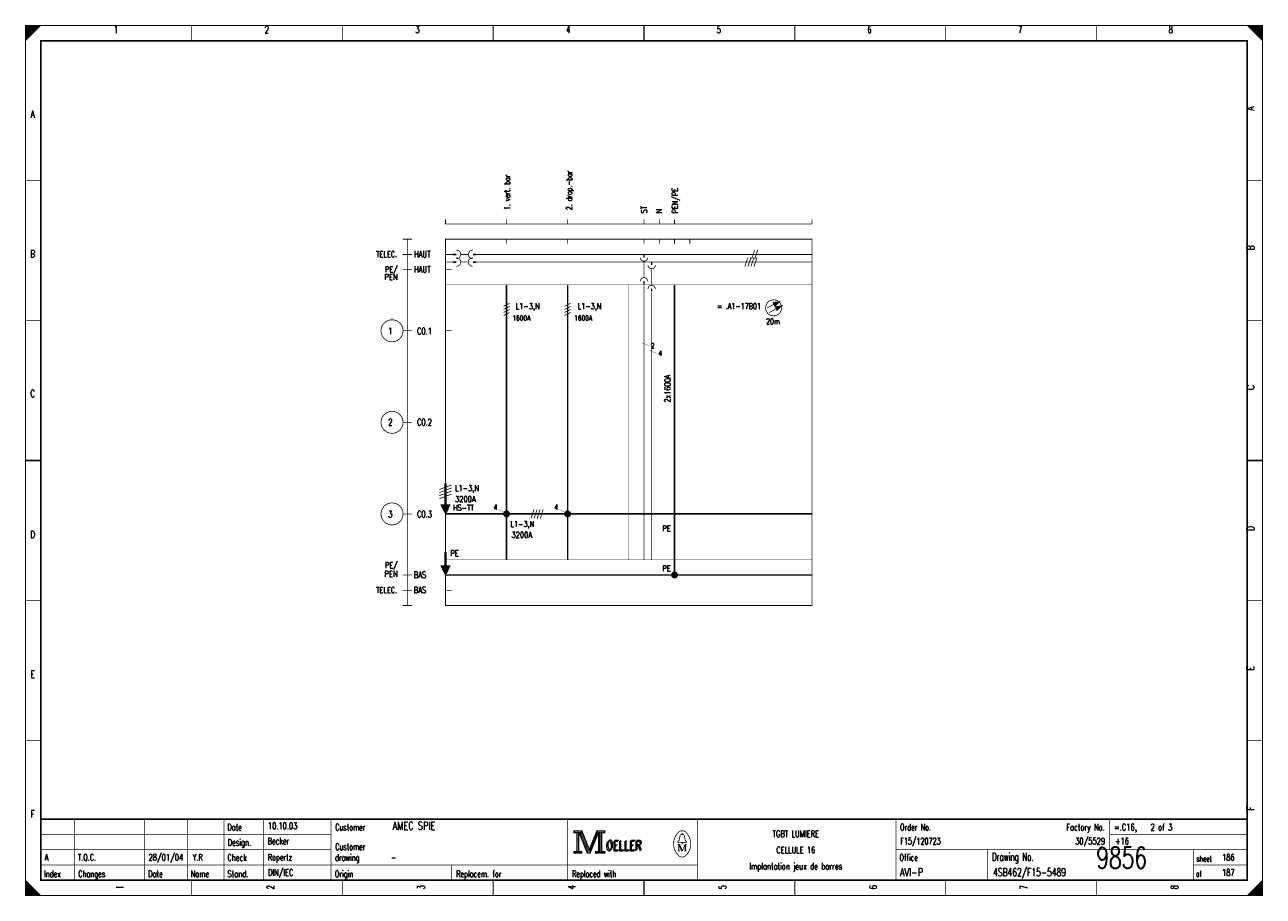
# Model space of a CAD drawing. Header units: centimetres. Extents: x 0 to 491, y -1040 to 69.
# Tile 95 of 181: x 300 to 341, y -720 to -691. Entities that reach past the tile are written whole.
import ezdxf
from ezdxf.enums import TextEntityAlignment as Align

# ---------------------------------------------------------------- set-up
doc = ezdxf.new("R2010")
doc.units = ezdxf.units.CM
doc.header["$MEASUREMENT"] = 0
doc.linetypes.add('GESTRICHELT', pattern=[3.75, 3, -0.75])
doc.linetypes.add('STRICH-PUNKT', pattern=[4.7, 3, -0.75, 0.2, -0.75])
doc.layers.get('0').update_dxf_attribs({"color": 9, "linetype": 'CONTINUOUS'})
doc.layers.add('1', color=7, linetype='CONTINUOUS')
doc.styles.get("Standard").update_dxf_attribs({"font": 'romans.shx', "bigfont": 'TXT.shx'})

msp = doc.modelspace()

# ---------------------------------------------------------------- linework, layer by layer
at = {"color": 0, "const_width": 0.025, "flags": 128}
for points in [[(300, -705.75), (300, -691.5), (340.5, -691.5), (340.5, -720), (300, -720), (300, -705.75)], [(300, -691.5), (300.5, -691.5), (300, -692), (300, -691.5)], [(300.025, -691.5), (300.025, -691.975), (300.05, -691.95), (300.05, -691.5), (300.075, -691.5), (300.075, -691.925), (300.1, -691.9), (300.1, -691.5), (300.125, -691.5), (300.125, -691.875), (300.15, -691.85), (300.15, -691.5), (300.175, -691.5), (300.175, -691.825), (300.2, -691.8)], [(300.2, -691.8), (300.2, -691.5), (300.225, -691.5), (300.225, -691.775), (300.25, -691.75), (300.25, -691.5), (300.275, -691.5), (300.275, -691.725), (300.3, -691.7), (300.3, -691.5), (300.325, -691.5), (300.325, -691.675), (300.35, -691.65), (300.35, -691.5), (300.375, -691.5)], [(300.375, -691.5), (300.375, -691.625), (300.4, -691.6), (300.4, -691.5), (300.425, -691.5), (300.425, -691.575), (300.45, -691.55), (300.45, -691.5), (300.475, -691.5), (300.475, -691.525)], [(340, -691.5), (340.5, -692), (340.475, -691.975), (340.475, -691.5), (340.45, -691.5), (340.45, -691.95), (340.425, -691.925), (340.425, -691.5), (340.4, -691.5), (340.4, -691.9), (340.375, -691.875), (340.375, -691.5), (340.35, -691.5), (340.35, -691.85), (340.325, -691.825)], [(340.15, -691.65), (340.15, -691.5), (340.125, -691.5), (340.125, -691.625), (340.1, -691.6), (340.1, -691.5), (340.075, -691.5), (340.075, -691.575), (340.05, -691.55), (340.05, -691.5), (340.025, -691.5), (340.025, -691.525)], [(340.325, -691.825), (340.325, -691.5), (340.3, -691.5), (340.3, -691.8), (340.275, -691.775), (340.275, -691.5), (340.25, -691.5), (340.25, -691.75), (340.225, -691.725), (340.225, -691.5), (340.2, -691.5), (340.2, -691.7), (340.175, -691.675), (340.175, -691.5), (340.15, -691.5)], [(317.95, -717.88), (317.95, -717.95), (318.05, -717.95), (318.05, -718.55), (317.95, -718.55), (317.95, -718.62), (318.22, -718.62), (318.22, -718.55), (318.12, -718.55), (318.12, -717.95), (318.22, -717.95), (318.22, -717.88), (317.95, -717.88)], [(318.07, -717.93), (318.07, -718.57), (318.1, -718.57), (318.1, -717.93)], [(318.12, -717.95), (318.39, -718.62), (318.49, -718.62), (318.76, -717.95)], [(318.18, -717.95), (318.42, -718.54), (318.46, -718.54)], [(318.22, -717.88), (318.46, -718.48), (318.7, -717.88)], [(318.22, -717.95), (318.44, -718.51), (318.47, -718.51)], [(318.46, -718.58), (318.49, -718.58), (318.74, -717.95)], [(318.46, -718.54), (318.48, -718.54), (318.72, -717.95)], [(318.76, -717.95), (318.76, -718.55), (318.66, -718.55), (318.66, -718.62), (318.71, -718.62)], [(318.7, -717.88), (318.7, -717.95), (318.8, -717.95), (318.8, -718.55), (318.7, -718.55), (318.7, -718.62), (318.97, -718.62), (318.97, -718.55), (318.87, -718.55), (318.87, -717.95), (318.97, -717.95), (318.97, -717.88), (318.7, -717.88)], [(318.78, -717.93), (318.78, -718.57), (318.83, -718.57), (318.83, -717.93), (318.85, -717.93), (318.85, -718.57)], [(321.48, -718.26), (321.35, -718.26), (321.35, -718.24), (321.4, -718.2), (321.43, -718.04)], [(321.48, -718.01), (321.48, -717.98), (321.52, -717.98), (321.52, -718.01)], [(321.52, -718.26), (321.65, -718.26), (321.65, -718.24), (321.6, -718.2), (321.57, -718.04)], [(321.39, -718.33), (321.39, -718.54), (321.35, -718.54)], [(321.39, -718.33), (321.48, -718.54), (321.51, -718.54)], [(300, -719.5), (300, -720), (300.5, -720), (300, -719.5), (300.025, -719.525), (300.025, -720), (300.05, -720), (300.05, -719.55), (300.075, -719.575), (300.075, -720), (300.1, -720), (300.1, -719.6), (300.125, -719.625), (300.125, -720), (300.15, -720)], [(300.15, -720), (300.15, -719.65), (300.175, -719.675), (300.175, -720), (300.2, -720), (300.2, -719.7), (300.225, -719.725), (300.225, -720), (300.25, -720), (300.25, -719.75), (300.275, -719.775), (300.275, -720), (300.3, -720), (300.3, -719.8), (300.325, -719.825)], [(340.3, -720), (340.3, -719.7), (340.275, -719.725), (340.275, -720), (340.25, -720), (340.25, -719.75), (340.225, -719.775), (340.225, -720), (340.2, -720), (340.2, -719.8), (340.175, -719.825), (340.175, -720), (340.15, -720), (340.15, -719.85), (340.125, -719.875)], [(340.475, -719.525), (340.475, -720), (340.45, -720), (340.45, -719.55), (340.425, -719.575), (340.425, -720), (340.4, -720), (340.4, -719.6), (340.375, -719.625), (340.375, -720), (340.35, -720), (340.35, -719.65), (340.325, -719.675), (340.325, -720), (340.3, -720)], [(300.325, -719.825), (300.325, -720), (300.35, -720), (300.35, -719.85), (300.375, -719.875), (300.375, -720), (300.4, -720), (300.4, -719.9), (300.425, -719.925), (300.425, -720), (300.45, -720), (300.45, -719.95), (300.475, -719.975)], [(340.125, -719.875), (340.125, -720), (340.1, -720), (340.1, -719.9), (340.075, -719.925), (340.075, -720), (340.05, -720), (340.05, -719.95), (340.025, -719.975), (340.025, -720)]]:
    msp.add_lwpolyline(points, dxfattribs=at)
at = {"color": 0, "flags": 128}
for points, const_width in [([(300, -691.5), (340.5, -691.5), (340.5, -720), (300, -720)], 0.025), ([(300.5, -692), (340, -692), (340, -719.5), (300.5, -719.5)], 0.05), ([(300.5, -692), (340, -692), (340, -719.5), (300.5, -719.5)], 0.025), ([(317.97, -717.9), (318.2, -717.9), (318.2, -717.93), (317.97, -717.93)], 0.025), ([(318.72, -717.9), (318.95, -717.9), (318.95, -717.93), (318.72, -717.93)], 0.025), ([(321.48, -718.26), (321.52, -718.26), (321.52, -718.29), (321.48, -718.29)], 0.025), ([(317.97, -718.57), (318.2, -718.57), (318.2, -718.6), (317.97, -718.6)], 0.025), ([(318.68, -718.57), (318.95, -718.57), (318.95, -718.6), (318.68, -718.6)], 0.025)]:
    msp.add_lwpolyline(points, close=True, dxfattribs=dict(at, const_width=const_width))
at = {"color": 0}
for points, const_width in [([(305.438, -691.5), (305.438, -692)], 0.025), ([(310.375, -691.5), (310.375, -692)], 0.025), ([(315.312, -691.5), (315.312, -692)], 0.025), ([(320.25, -692), (320.25, -691.5)], 0.05), ([(320.25, -691.5), (320.25, -692)], 0.025), ([(325.188, -691.5), (325.188, -692)], 0.025), ([(330.125, -691.5), (330.125, -692)], 0.025), ([(335.062, -691.5), (335.062, -692)], 0.025), ([(300, -696.583), (300.5, -696.583)], 0.025), ([(340.5, -696.583), (340, -696.583)], 0.025), ([(300, -701.167), (300.5, -701.167)], 0.025), ([(340.5, -701.167), (340, -701.167)], 0.025), ([(300.5, -705.75), (300, -705.75)], 0.05), ([(300, -705.75), (300.5, -705.75)], 0.025), ([(340, -705.75), (340.5, -705.75)], 0.05), ([(340.5, -705.75), (340, -705.75)], 0.025), ([(300, -710.333), (300.5, -710.333)], 0.025), ([(340.5, -710.333), (340, -710.333)], 0.025), ([(300, -714.917), (300.5, -714.917)], 0.025), ([(340.5, -714.917), (340, -714.917)], 0.025), ([(340, -717.5), (300.5, -717.5)], 0.05), ([(301.6, -719.5), (301.6, -717.5)], 0.025), ([(303.9, -719.5), (303.9, -717.5)], 0.025), ([(305.3, -719.5), (305.3, -717.5)], 0.025), ([(306.5, -717.5), (306.5, -719.5)], 0.025), ([(307.8, -717.5), (307.8, -719.5)], 0.025), ([(310, -717.5), (310, -719.5)], 0.025), ([(317.75, -717.5), (317.75, -719.5)], 0.025), ([(322, -717.5), (322, -719.5)], 0.025), ([(328.5, -717.5), (328.5, -719.5)], 0.025), ([(335.5, -717.5), (335.5, -718.5)], 0.025), ([(300.5, -718), (310, -718)], 0.025), ([(318.15, -717.95), (318.4, -718.58)], 0.025), ([(318.47, -718.51), (318.7, -717.94)], 0.025), ([(321.46, -718.01), (321.55, -718.01)], 0.025), ([(335.5, -718), (340, -718)], 0.025), ([(300.5, -718.5), (310, -718.5)], 0.025), ([(321.35, -718.33), (321.42, -718.33)], 0.025), ([(321.39, -718.54), (321.43, -718.54)], 0.025), ([(321.42, -718.33), (321.51, -718.54)], 0.025), ([(321.51, -718.54), (321.59, -718.33)], 0.025), ([(321.65, -718.54), (321.57, -718.54)], 0.025), ([(321.59, -718.54), (321.59, -718.33)], 0.025), ([(321.59, -718.33), (321.65, -718.33)], 0.025), ([(321.61, -718.33), (321.61, -718.54)], 0.025), ([(328.5, -718.5), (340, -718.5)], 0.025), ([(331.5, -718.5), (331.5, -719.5)], 0.025), ([(338.25, -718.5), (338.25, -719.5)], 0.025), ([(318.4, -718.58), (318.46, -718.58)], 0.025), ([(300.5, -719), (322, -719)], 0.025), ([(313.95, -719), (313.95, -719.5)], 0.025), ([(338.25, -719), (340, -719)], 0.025), ([(305.438, -720), (305.438, -719.5)], 0.025), ([(310.375, -720), (310.375, -719.5)], 0.025), ([(315.312, -720), (315.312, -719.5)], 0.025), ([(320.25, -719.5), (320.25, -720)], 0.05), ([(320.25, -720), (320.25, -719.5)], 0.025), ([(325.188, -720), (325.188, -719.5)], 0.025), ([(330.125, -720), (330.125, -719.5)], 0.025), ([(335.062, -720), (335.062, -719.5)], 0.025), ([(340.5, -719.5), (340, -720)], 0.025), ([(300.475, -720), (300.475, -719.975)], 0.025)]:
    msp.add_lwpolyline(points, dxfattribs=dict(at, const_width=const_width))
at = {"color": 0, "const_width": 0.025, "flags": 128}
for points in [[(321.35, -717.961, 0.373815), (321.349, -718.657, 0.373815)], [(321.649, -717.96, 0.530775), (321.351, -717.959, 0.530775)], [(321.46, -718.01, 0.414214), (321.43, -718.04, 0.414214)], [(321.57, -718.04, 0.414214), (321.54, -718.01, 0.414214)], [(321.65, -718.66, 0.378582), (321.646, -717.956, 0.378582)], [(321.35, -718.66, 0.532213), (321.649, -718.661, 0.532213)]]:
    msp.add_lwpolyline(points, format="xyb", dxfattribs=at)
at = {"layer": '1', "color": 0}
for points, const_width in [([(313.75, -697.85), (313.75, -698)], 0.025), ([(315.75, -697.85), (315.75, -698)], 0.025), ([(317.75, -697.85), (317.75, -698)], 0.025), ([(320.25, -698), (320.25, -697.85)], 0.025), ([(320.75, -698), (320.75, -697.85)], 0.025), ([(321.25, -698), (321.25, -697.85)], 0.025), ([(321.25, -698), (321.25, -697.85)], 0.025), ([(325.75, -697.85), (325.75, -698)], 0.025), ([(313.75, -698), (325.75, -698)], 0.025), ([(312.35, -698.5), (312.65, -698.5)], 0.025), ([(312.5, -698.5), (312.5, -710.5)], 0.025), ([(315.75, -698.5), (315.75, -698.65)], 0.025), ([(317.75, -698.5), (317.75, -698.65)], 0.025), ([(320.25, -698.5), (320.25, -698.65)], 0.025), ([(320.75, -698.5), (320.75, -698.65)], 0.025), ([(321.25, -698.5), (321.25, -698.65)], 0.025), ([(321.75, -698.5), (321.75, -698.65)], 0.025), ([(312.35, -699), (312.65, -699)], 0.025), ([(314, -699), (313.75, -699)], 0.025), ([(313.75, -699), (313.95, -699)], 0.025), ([(314, -699), (314.1, -699)], 0.05), ([(314.5, -699), (314.25, -699)], 0.025), ([(314.75, -699), (314.65, -699)], 0.05), ([(314.75, -699), (317.75, -699)], 0.025), ([(317.75, -699), (319.75, -699)], 0.025), ([(319.75, -699), (321.75, -699)], 0.025), ([(320.25, -699), (320.25, -699.1)], 0.05), ([(321.75, -699), (323.75, -699)], 0.025), ([(323.75, -699), (325.75, -699)], 0.025), ([(323.875, -698.85), (323.775, -699.15)], 0.025), ([(323.975, -698.85), (323.875, -699.15)], 0.025), ([(314, -699.25), (313.75, -699.25)], 0.025), ([(314, -699.25), (314.1, -699.25)], 0.05), ([(314.5, -699.25), (314.25, -699.25)], 0.025), ([(314.75, -699.25), (314.65, -699.25)], 0.05), ([(314.75, -699.25), (317.75, -699.25)], 0.025), ([(317.75, -699.25), (319.75, -699.25)], 0.025), ([(319.75, -699.25), (321.75, -699.25)], 0.025), ([(320.25, -699.76), (320.25, -699.22)], 0.025), ([(320.5, -699.25), (320.5, -699.35)], 0.05), ([(320.5, -700.01), (320.5, -699.47)], 0.025), ([(321.75, -699.25), (323.75, -699.25)], 0.025), ([(323.65, -699.1), (323.55, -699.4)], 0.025), ([(323.75, -699.1), (323.65, -699.4)], 0.025), ([(323.85, -699.1), (323.75, -699.4)], 0.025), ([(323.75, -699.25), (325.75, -699.25)], 0.025), ([(323.95, -699.1), (323.85, -699.4)], 0.025), ([(312.35, -699.5), (312.65, -699.5)], 0.025), ([(313.75, -699.5), (313.95, -699.5)], 0.025), ([(320.25, -699.97), (320.25, -699.87)], 0.05), ([(315.75, -700), (315.75, -709)], 0.05), ([(317.75, -700), (317.75, -709)], 0.05), ([(320.25, -699.94), (320.25, -709)], 0.025), ([(320.5, -700.22), (320.5, -700.12)], 0.05), ([(320.5, -700.25), (320.5, -709)], 0.025), ([(315.85, -700.6), (315.65, -700.7)], 0.025), ([(315.85, -700.7), (315.65, -700.8)], 0.025), ([(317.85, -700.6), (317.65, -700.7)], 0.025), ([(317.85, -700.7), (317.65, -700.8)], 0.025), ([(324.283, -700.75), (324.66, -700.561)], 0.025), ([(324.345, -700.904), (324.73, -700.701)], 0.025), ([(324.501, -700.582), (324.659, -700.562)], 0.05), ([(324.517, -700.617), (324.659, -700.562)], 0.05), ([(324.659, -700.562), (324.533, -700.664)], 0.05), ([(324.659, -700.562), (324.541, -700.641)], 0.05), ([(324.571, -700.722), (324.729, -700.701)], 0.05), ([(324.587, -700.758), (324.729, -700.701)], 0.05), ([(324.729, -700.701), (324.603, -700.804)], 0.05), ([(324.729, -700.701), (324.611, -700.781)], 0.05), ([(315.85, -700.8), (315.65, -700.9)], 0.025), ([(315.85, -700.9), (315.65, -701)], 0.025), ([(317.85, -700.8), (317.65, -700.9)], 0.025), ([(317.85, -700.9), (317.65, -701)], 0.025), ([(312.35, -701.5), (312.65, -701.5)], 0.025), ([(313.75, -701.5), (313.95, -701.5)], 0.025), ([(320.17, -701.89), (320.42, -701.99)], 0.01), ([(320.42, -702.14), (320.67, -702.24)], 0.01), ([(312.35, -704.5), (312.65, -704.5)], 0.025), ([(313.55, -706.7), (313.95, -706.55)], 0.025), ([(313.55, -706.8), (313.95, -706.65)], 0.025), ([(313.55, -706.9), (313.95, -706.75)], 0.025), ([(313.74, -706.5), (313.74, -707.21)], 0.05), ([(313.76, -707.21), (313.76, -706.5)], 0.05), ([(313.75, -706.5), (313.75, -707.5)], 0.025), ([(313.55, -707), (313.95, -706.85)], 0.025), ([(312.35, -707.5), (312.65, -707.5)], 0.025), ([(313.75, -707.5), (317.75, -707.5)], 0.05), ([(313.75, -707.5), (313.95, -707.5)], 0.025), ([(315.483, -707.35), (315.683, -707.45)], 0.01), ([(316.65, -707.35), (316.55, -707.65)], 0.025), ([(316.75, -707.35), (316.65, -707.65)], 0.025), ([(316.85, -707.35), (316.75, -707.65)], 0.025), ([(316.95, -707.35), (316.85, -707.65)], 0.025), ([(317.483, -707.35), (317.683, -707.45)], 0.01), ([(317.75, -707.5), (319.75, -707.5)], 0.05), ([(319.75, -707.5), (321.75, -707.5)], 0.05), ([(321.75, -707.5), (323.75, -707.5)], 0.05), ([(323.75, -707.5), (325.75, -707.5)], 0.05), ([(313.74, -708.75), (313.74, -709.2)], 0.05), ([(313.75, -708.75), (313.75, -709.2)], 0.05), ([(313.76, -708.75), (313.76, -709.2)], 0.05), ([(312.35, -709.5), (312.65, -709.5)], 0.025), ([(313.75, -709.5), (313.95, -709.5)], 0.025), ([(312.35, -710), (312.65, -710)], 0.025), ([(313.75, -710), (313.95, -710)], 0.025), ([(312.35, -710.5), (312.65, -710.5)], 0.025)]:
    msp.add_lwpolyline(points, dxfattribs=dict(at, const_width=const_width))
at = {"layer": '1', "color": 0, "const_width": 0.025, "flags": 128}
msp.add_lwpolyline([(313.75, -698.5), (325.75, -698.5), (325.75, -710.5), (313.75, -710.5)], close=True, dxfattribs=at)
for points in [[(314.11, -699.14, 1), (314.11, -698.86, 1)], [(314.64, -698.86, 1), (314.64, -699.14, 1)], [(314.11, -699.39, 1), (314.11, -699.11, 1)], [(314.64, -699.11, 1), (314.64, -699.39, 1)], [(320.13, -699.1, 1), (320.37, -699.1, 1)], [(320.38, -699.35, 1), (320.62, -699.35, 1)], [(320.37, -699.88, 1), (320.13, -699.88, 1)], [(320.62, -700.13, 1), (320.38, -700.13, 1)]]:
    msp.add_lwpolyline(points, format="xyb", dxfattribs=at)
at = {"layer": '1', "color": 0, "linetype": 'GESTRICHELT', "const_width": 0.01}
for points in [[(313.75, -700), (323.75, -700)], [(319.75, -700), (319.75, -709)], [(323.75, -700), (325.75, -700)], [(313.75, -709), (323.75, -709)], [(323.75, -709), (325.75, -709)]]:
    msp.add_lwpolyline(points, dxfattribs=at)
at = {"layer": '1', "color": 0, "linetype": 'STRICH-PUNKT', "const_width": 0.05}
for points in [[(321.25, -700), (321.25, -709.5)], [(313.75, -709.5), (317.75, -709.5)], [(317.75, -709.5), (319.75, -709.5)], [(319.75, -709.5), (321.75, -709.5)], [(321.75, -709.5), (323.75, -709.5)], [(323.75, -709.5), (325.75, -709.5)]]:
    msp.add_lwpolyline(points, dxfattribs=at)
at = {"layer": '1', "color": 0, "const_width": 0.025, "flags": 128}
for points in [[(324.755, -700.75, 1), (324.23, -700.75, 1)], [(312.36, -701.5, 1), (311.64, -701.5, 1)], [(312.36, -704.5, 1), (311.64, -704.5, 1)], [(312.36, -707.5, 1), (311.64, -707.5, 1)], [(315.85, -707.5, 1), (315.65, -707.5, 1)], [(315.825, -707.5, 1), (315.675, -707.5, 1)], [(315.8, -707.5, 1), (315.7, -707.5, 1)], [(315.775, -707.5, 1), (315.725, -707.5, 1)], [(317.85, -707.5, 1), (317.65, -707.5, 1)], [(317.825, -707.5, 1), (317.675, -707.5, 1)], [(317.8, -707.5, 1), (317.7, -707.5, 1)], [(317.775, -707.5, 1), (317.725, -707.5, 1)], [(321.35, -709.5, 1), (321.15, -709.5, 1)], [(321.325, -709.5, 1), (321.175, -709.5, 1)], [(321.3, -709.5, 1), (321.2, -709.5, 1)], [(321.275, -709.5, 1), (321.225, -709.5, 1)]]:
    msp.add_lwpolyline(points, format="xyb", close=True, dxfattribs=at)
at = {"layer": '1', "color": 0, "flags": 128}
for points, const_width in [([(324.509, -700.577), (324.494, -700.585), (324.501, -700.601)], 0.05), ([(324.659, -700.562), (324.501, -700.601), (324.541, -700.68), (324.659, -700.562)], 0.05), ([(324.579, -700.717), (324.564, -700.725), (324.571, -700.741)], 0.05), ([(324.729, -700.701), (324.571, -700.741), (324.611, -700.82), (324.729, -700.701)], 0.05), ([(313.75, -707.5), (313.6, -707.2), (313.9, -707.2), (313.75, -707.5)], 0.025), ([(313.63, -707.23), (313.87, -707.23), (313.85, -707.26), (313.64, -707.26), (313.66, -707.3), (313.84, -707.3), (313.82, -707.34), (313.68, -707.34), (313.7, -707.37), (313.81, -707.37), (313.79, -707.4), (313.71, -707.4), (313.73, -707.43), (313.78, -707.43), (313.76, -707.46)], 0.05), ([(313.75, -709.5), (313.6, -709.2), (313.9, -709.2), (313.75, -709.5)], 0.025), ([(313.63, -709.23), (313.87, -709.23), (313.85, -709.26), (313.64, -709.26), (313.66, -709.3), (313.84, -709.3), (313.82, -709.34), (313.68, -709.34), (313.7, -709.37), (313.81, -709.37), (313.79, -709.4), (313.71, -709.4), (313.73, -709.43), (313.78, -709.43), (313.76, -709.46)], 0.05)]:
    msp.add_lwpolyline(points, dxfattribs=dict(at, const_width=const_width))

# ---------------------------------------------------------------- texts
at = {"color": 0}
for s, height, width, p in [('1', 0.238, 0.672, (302.965, -691.514)), ('2', 0.238, 0.672, (307.899, -691.514)), ('3', 0.238, 0.672, (312.832, -691.514)), ('4', 0.238, 0.672, (317.766, -691.514)), ('5', 0.238, 0.672, (322.699, -691.514)), ('6', 0.238, 0.672, (327.632, -691.514)), ('7', 0.238, 0.672, (332.566, -691.514)), ('8', 0.238, 0.672, (337.499, -691.514)), ('A', 0.238, 0.76, (300.233, -694.283)), ('B', 0.238, 0.76, (300.233, -698.861)), ('C', 0.238, 0.76, (300.233, -703.439)), ('D', 0.238, 0.76, (300.233, -708.053)), ('E', 0.238, 0.76, (300.233, -712.632)), ('F', 0.238, 0.76, (300.233, -717.21)), ('TGBT LUMIERE', 0.21431, 0.754667, (325.219, -717.87)), ('CELLULE 16', 0.2143, 0.736, (325.219, -718.403)), ('Implantation jeux de barres', 0.21431, 0.616593, (325.219, -718.935))]:
    msp.add_text(s, height=height, dxfattribs=dict(at, width=width)).set_placement(p, align=Align.TOP_CENTER)
at = {"color": 0, "width": 0.76}
for s, p in [('A', (339.991, -694.283)), ('B', (339.991, -698.861)), ('C', (339.992, -703.439)), ('D', (339.992, -708.053)), ('E', (339.991, -712.632)), ('F', (339.991, -717.21))]:
    msp.add_text(s, height=0.238, rotation=90, dxfattribs=at).set_placement(p, align=Align.TOP_LEFT)
at = {"color": 0}
for s, height, width, p in [('Date', 0.2143, 0.64, (306.605, -717.658)), ('Customer', 0.2143, 0.62, (310.14, -717.658)), ('Order No.', 0.2143, 0.656889, (328.633, -717.658)), ('=.C16,    2 of 3', 0.21431, 0.682, (335.643, -717.658)), ('Design.', 0.2143, 0.636571, (306.619, -718.154)), ('Customer', 0.2143, 0.62, (310.14, -718.296)), ('OELLER', 0.3096, 0.76, (318.996, -718.225)), ('OELLER', 0.3096, 0.76, (318.996, -718.225)), ('OELLER', 0.3096, 0.76, (319.032, -718.19)), ('Check', 0.2143, 0.632, (306.612, -718.651)), ('drawing', 0.2143, 0.6, (310.133, -718.651)), ('Office', 0.2143, 0.626667, (328.615, -718.651)), ('Drawing No.', 0.26194, 0.646545, (331.643, -718.602)), ('sheet', 0.1905, 0.6, (338.338, -718.701)), ('Index', 0.2143, 0.632, (300.609, -719.184)), ('Changes', 0.2143, 0.622857, (301.726, -719.184)), ('Date', 0.2143, 0.64, (304.015, -719.184)), ('Name', 0.2143, 0.64, (305.404, -719.184)), ('Stand.', 0.2143, 0.642667, (306.612, -719.184)), ('Origin', 0.2143, 0.626667, (310.127, -719.184)), ('Replacem. for', 0.21431, 0.627077, (314.097, -719.184)), ('Replaced with', 0.21431, 0.619692, (317.895, -719.184)), ('of', 0.1905, 0.6, (338.323, -719.198))]:
    msp.add_text(s, height=height, dxfattribs=dict(at, width=width)).set_placement(p, align=Align.TOP_LEFT)
for s, height, width, p in [('10.10.03', 0.2143, 0.678, (307.934, -717.892)), ('AMEC SPIE', 0.2619, 0.752889, (312.016, -717.923)), ('Becker', 0.2143, 0.626667, (307.927, -718.389)), ('F15/120723', 0.2143, 0.6832, (328.639, -718.389)), ('+16', 0.2143, 0.68, (335.67, -718.389)), ('9856', 0.7, 0.6928, (335.058, -719.322)), ('A', 0.214, 0.76, (300.621, -718.921)), ('T.Q.C.', 0.2143, 0.728, (301.716, -718.921)), ('28/01/04', 0.2143, 0.678, (304.029, -718.921)), ('Y.R', 0.2143, 0.738667, (305.467, -718.921)), ('Ropertz', 0.2143, 0.622857, (307.932, -718.921)), ('-', 0.214, 0.696, (311.965, -718.921)), ('186', 0.2143, 0.672, (339.177, -718.921)), ('DIN/IEC', 0.2143, 0.750857, (307.935, -719.418)), ('AVI-P', 0.2619, 0.7472, (328.624, -719.449)), ('4SB462/F15-5489', 0.26194, 0.6928, (331.679, -719.449)), ('187', 0.2143, 0.672, (339.177, -719.418))]:
    msp.add_text(s, height=height, dxfattribs=dict(at, width=width)).set_placement(p, align=Align.BOTTOM_LEFT)
at = {"color": 0, "width": 0.646545}
msp.add_text('Factory No.', height=0.21431, dxfattribs=at).set_placement((335.335, -717.658), align=Align.TOP_RIGHT)
at = {"color": 0, "width": 0.675429}
msp.add_text('30/5529', height=0.2143, dxfattribs=at).set_placement((335.346, -718.389), align=Align.BOTTOM_RIGHT)
at = {"color": 0, "width": 0.672}
for s, p in [('1', (302.965, -719.73)), ('2', (307.899, -719.73)), ('3', (312.832, -719.73)), ('4', (317.766, -719.73)), ('5', (322.699, -719.73)), ('6', (327.632, -719.73)), ('7', (332.566, -719.73)), ('8', (337.499, -719.73))]:
    msp.add_text(s, height=0.238, rotation=90, dxfattribs=at).set_placement(p, align=Align.TOP_CENTER)
at = {"layer": '1', "color": 0}
for s, height, width, p in [('2. drop.-bar', 0.1905, 0.638, (317.704, -697.548)), ('1. vert. bar', 0.1905, 0.638, (315.677, -697.548)), ('PEN/PE', 0.1905, 0.749333, (321.171, -697.654)), ('ST', 0.1905, 0.76, (320.156, -697.654)), ('N', 0.191, 0.76, (320.647, -697.654))]:
    msp.add_text(s, height=height, rotation=90, dxfattribs=dict(at, width=width)).set_placement(p, align=Align.TOP_LEFT)
for s, height, width, p in [('TELEC.', 0.1905, 0.749333, (312.17, -698.897)), ('PE/', 0.1905, 0.738667, (312.183, -699.393)), ('PEN', 0.1905, 0.76, (312.18, -699.642)), ('= .A1-17B01', 0.1905, 0.696727, (324.083, -700.6)), ('1', 0.214, 0.672, (312.012, -701.402)), ('2', 0.214, 0.672, (312.012, -704.384)), ('3', 0.214, 0.672, (312.012, -707.4)), ('PE', 0.1905, 0.76, (321.128, -707.876)), ('PE/', 0.1905, 0.738667, (312.183, -709.083)), ('PE', 0.1905, 0.76, (321.128, -709.189)), ('PEN', 0.1905, 0.76, (312.18, -709.367)), ('TELEC.', 0.1905, 0.749333, (312.17, -709.899))]:
    msp.add_text(s, height=height, dxfattribs=dict(at, width=width)).set_placement(p, align=Align.TOP_RIGHT)
for s, height, width, p in [('HAUT', 0.2143, 0.76, (312.718, -698.882)), ('HAUT', 0.2143, 0.76, (312.718, -699.379)), ('L1-3,N', 0.1905, 0.709333, (316.053, -700.6)), ('L1-3,N', 0.1905, 0.709333, (318.076, -700.6)), ('CO.1', 0.2143, 0.722, (312.819, -701.402)), ('CO.2', 0.2143, 0.722, (312.819, -704.384)), ('L1-3,N', 0.1905, 0.709333, (314.065, -706.563)), ('3200A', 0.1905, 0.6896, (314.065, -706.918)), ('CO.3', 0.2143, 0.722, (312.819, -707.4)), ('HS-TT', 0.1905, 0.7472, (313.995, -707.202)), ('L1-3,N', 0.1905, 0.709333, (315.875, -707.734)), ('3200A', 0.1905, 0.6896, (315.911, -708.089)), ('PE', 0.1905, 0.76, (313.909, -708.692)), ('BAS', 0.2143, 0.76, (312.709, -709.388)), ('BAS', 0.2143, 0.76, (312.709, -709.885))]:
    msp.add_text(s, height=height, dxfattribs=dict(at, width=width)).set_placement(p, align=Align.TOP_LEFT)
at = {"layer": '1', "color": 0, "width": 0.6896}
for p in [(315.94, -701.216), (317.963, -701.216)]:
    msp.add_text('1600A', height=0.1667, dxfattribs=at).set_placement(p, align=Align.BOTTOM_LEFT)
at = {"layer": '1', "color": 0}
for s, height, width, p in [('20m', 0.1905, 0.648, (324.474, -701.097)), ('2', 0.167, 0.672, (320.534, -701.906)), ('4', 0.167, 0.672, (320.782, -702.155)), ('4', 0.167, 0.672, (315.388, -707.195)), ('4', 0.167, 0.672, (317.375, -707.195))]:
    msp.add_text(s, height=height, dxfattribs=dict(at, width=width)).set_placement(p, align=Align.TOP_CENTER)
at = {"layer": '1', "color": 0, "width": 0.674286}
msp.add_text('2x1600A', height=0.1905, rotation=90, dxfattribs=at).set_placement((321.172, -703.846), align=Align.BOTTOM_LEFT)

doc.saveas('drawing.dxf')
